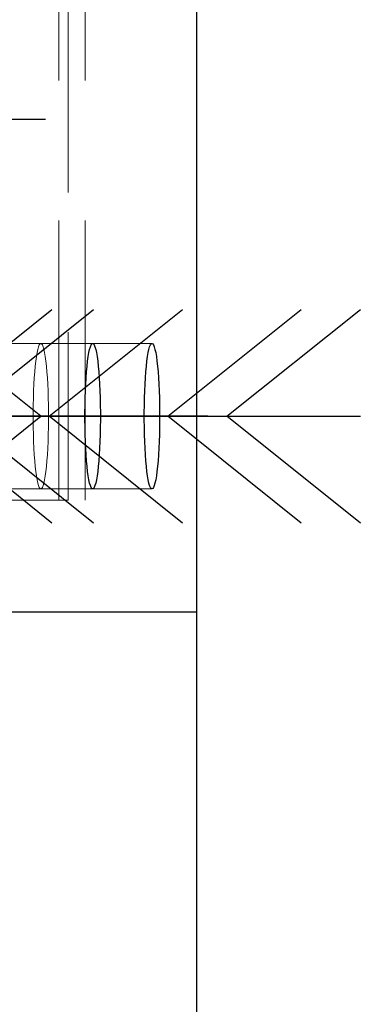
# Model space of a CAD drawing. Header units: millimetres. Extents: x 3526 to 4380, y 11541 to 12002.
# Tile 119 of 127: x 4224.3 to 4227.35, y 11851.88 to 11860.68. Entities that reach past the tile are written whole.
import ezdxf

# ---------------------------------------------------------------- set-up
doc = ezdxf.new("R2010")
doc.units = ezdxf.units.MM
doc.header["$LTSCALE"] = 10
doc.linetypes.add('HIDDEN', pattern=[0.375, 0.25, -0.125])
doc.linetypes.add('MITTE', pattern=[2, 1.25, -0.25, 0.25, -0.25])
doc.layers.get('Defpoints').update_dxf_attribs({"color": 1})
for name, color, linetype in [('PS_BOLT', 4, 'Continuous'), ('PS_MID', 5, 'MITTE'), ('PS_SHAPE', 3, 'Continuous')]:
    doc.layers.add(name, color=color, linetype=linetype)
for name, color, linetype, lineweight in [('PS_DIM', 4, 'Continuous', 13), ('PS_Hidden', 2, 'HIDDEN', 9), ('PS_SOLID', 7, 'Continuous', 30)]:
    doc.layers.add(name, color=color, linetype=linetype, lineweight=lineweight)
doc.styles.add('simplex', font='simplex.shx', dxfattribs={"width": 0.75})
doc.dimstyles.new('1_20_GŁ_DS1-LS20', dxfattribs={"dimtxt": 2, "dimasz": 2, "dimexe": 2, "dimexo": 5, "dimgap": 1, "dimtad": 1, "dimjust": 4, "dimdec": 0, "dimlfac": 20, "dimtxsty": 'simplex', "dimblk1": 'NONE', "dimsah": 1, "dimcen": 2, "dimclrd": 256, "dimclre": 256, "dimclrt": 4, "dimadec": 1, "dimazin": 0, "dimtfac": 1, "dimtdec": 0, "dimtmove": 2, "dimatfit": 3, "dimfxl": 1, "dimarcsym": 0})

# ---------------------------------------------------------------- blocks, each defined once
blk = doc.blocks.new('*D148')
at = {"layer": 'Defpoints', "color": 0, "transparency": 16777216}
for p in [(4225.8798, 11866.3882), (3923.2902, 11856.3882), (4225.8798, 11843.1215)]:
    blk.add_point(p, dxfattribs=at)
at = {"layer": 'PS_DIM', "lineweight": -2, "transparency": 16777216}
for p, q in [((4225.8798, 11861.3882), (4225.8798, 11841.1215)), ((3923.2902, 11851.3882), (3923.2902, 11841.1215)), ((3923.2902, 11843.1215), (4223.8798, 11843.1215))]:
    blk.add_line(p, q, dxfattribs=at)
at = {"layer": 'PS_DIM', "transparency": 16777216}
blk.add_solid([(4223.8798, 11843.4549), (4223.8798, 11842.7882), (4225.8798, 11843.1215)], dxfattribs=at)
at = {"layer": 'PS_DIM', "color": 4, "transparency": 16777216, "insert": (4223.8598, 11846.7487), "char_height": 2, "attachment_point": 5, "rotation": 90, "style": 'simplex'}
blk.add_mtext('9986', dxfattribs=at)
blk = doc.blocks.new('_None')
blk = doc.blocks.new('*X491')
at = {"layer": 'PS_Hidden', "color": 2, "linetype": 'HIDDEN'}
for p, q in [((4224.8854, 11866.3882), (4224.8854, 11855.3882)), ((4224.6498, 11856.3882), (4224.6498, 11865.3882)), ((4224.7322, 11865.3882), (4224.7322, 11856.3882)), ((4223.9568, 11857.7882), (4224.9512, 11857.7882)), ((4224.4603, 11857.7356), (4224.454, 11857.7066)), ((4224.4668, 11857.7584), (4224.4603, 11857.7356)), ((4224.4736, 11857.7749), (4224.4668, 11857.7584)), ((4224.4805, 11857.7849), (4224.4736, 11857.7749)), ((4224.4875, 11857.7882), (4224.4805, 11857.7849)), ((4224.4944, 11857.7849), (4224.4875, 11857.7882)), ((4224.5013, 11857.7749), (4224.4944, 11857.7849)), ((4224.5081, 11857.7584), (4224.5013, 11857.7749)), ((4224.5147, 11857.7356), (4224.5081, 11857.7584)), ((4224.5209, 11857.7066), (4224.5147, 11857.7356)), ((4224.9512, 11857.7882), (4225.4818, 11857.7882)), ((4224.4425, 11857.6314), (4224.4375, 11857.5861)), ((4224.448, 11857.6717), (4224.4425, 11857.6314)), ((4224.454, 11857.7066), (4224.448, 11857.6717)), ((4224.5269, 11857.6717), (4224.5209, 11857.7066)), ((4224.5324, 11857.6314), (4224.5269, 11857.6717)), ((4224.5375, 11857.5861), (4224.5324, 11857.6314)), ((4224.4375, 11857.5861), (4224.4329, 11857.5361)), ((4224.542, 11857.5361), (4224.5375, 11857.5861)), ((4224.4289, 11857.4821), (4224.4255, 11857.4245)), ((4224.4329, 11857.5361), (4224.4289, 11857.4821)), ((4224.546, 11857.4821), (4224.542, 11857.5361)), ((4224.5494, 11857.4245), (4224.546, 11857.4821)), ((4224.4228, 11857.364), (4224.4207, 11857.3012)), ((4224.4255, 11857.4245), (4224.4228, 11857.364)), ((4224.5521, 11857.364), (4224.5494, 11857.4245)), ((4224.5542, 11857.3012), (4224.5521, 11857.364)), ((4224.4207, 11857.3012), (4224.4193, 11857.2367)), ((4224.5556, 11857.2367), (4224.5542, 11857.3012)), ((4224.4193, 11857.2367), (4224.4186, 11857.1712)), ((4224.5563, 11857.1712), (4224.5556, 11857.2367)), ((4224.4186, 11857.1712), (4224.4186, 11857.1053)), ((4224.4186, 11857.1053), (4224.4193, 11857.0398)), ((4224.5556, 11857.0398), (4224.5563, 11857.1053)), ((4224.5563, 11857.1053), (4224.5563, 11857.1712)), ((4224.4193, 11857.0398), (4224.4207, 11856.9753)), ((4224.5542, 11856.9753), (4224.5556, 11857.0398)), ((4224.4207, 11856.9753), (4224.4228, 11856.9125)), ((4224.5521, 11856.9125), (4224.5542, 11856.9753)), ((4224.4228, 11856.9125), (4224.4255, 11856.852)), ((4224.4255, 11856.852), (4224.4289, 11856.7944)), ((4224.546, 11856.7944), (4224.5494, 11856.852)), ((4224.5494, 11856.852), (4224.5521, 11856.9125)), ((4224.4289, 11856.7944), (4224.4329, 11856.7404)), ((4224.542, 11856.7404), (4224.546, 11856.7944)), ((4224.4329, 11856.7404), (4224.4375, 11856.6904)), ((4224.4375, 11856.6904), (4224.4425, 11856.645)), ((4224.5324, 11856.645), (4224.5375, 11856.6904)), ((4224.5375, 11856.6904), (4224.542, 11856.7404)), ((4224.4425, 11856.645), (4224.448, 11856.6047)), ((4224.448, 11856.6047), (4224.454, 11856.5699)), ((4224.454, 11856.5699), (4224.4603, 11856.5409)), ((4224.5147, 11856.5409), (4224.5209, 11856.5699)), ((4224.5209, 11856.5699), (4224.5269, 11856.6047)), ((4224.5269, 11856.6047), (4224.5324, 11856.645)), ((4223.9568, 11856.4882), (4224.9512, 11856.4882)), ((4224.4603, 11856.5409), (4224.4668, 11856.518)), ((4224.4668, 11856.518), (4224.4736, 11856.5015)), ((4224.4736, 11856.5015), (4224.4805, 11856.4916)), ((4224.4805, 11856.4916), (4224.4875, 11856.4882)), ((4224.4875, 11856.4882), (4224.4944, 11856.4916)), ((4224.4944, 11856.4916), (4224.5013, 11856.5015)), ((4224.5013, 11856.5015), (4224.5081, 11856.518)), ((4224.5081, 11856.518), (4224.5147, 11856.5409)), ((4224.9512, 11856.4882), (4225.4818, 11856.4882)), ((4224.7322, 11856.3882), (4223.1995, 11856.3882))]:
    blk.add_line(p, q, dxfattribs=at)
at = {"layer": 'PS_MID', "color": 5, "linetype": 'MITTE'}
for p, q in [((4224.5279, 11859.7882), (4222.5335, 11859.7882)), ((4224.3899, 11857.1382), (4222.3956, 11857.1382)), ((4225.4512, 11857.1382), (4223.4568, 11857.1382)), ((4225.9818, 11857.1382), (4223.9875, 11857.1382))]:
    blk.add_line(p, q, dxfattribs=at)
at = {"layer": 'PS_SOLID', "color": 7, "linetype": 'Continuous'}
for p, q in [((4225.8798, 11866.3882), (4225.8798, 11855.3882)), ((4224.9177, 11857.7066), (4224.924, 11857.7356)), ((4224.924, 11857.7356), (4224.9305, 11857.7584)), ((4224.9305, 11857.7584), (4224.9373, 11857.7749)), ((4224.9373, 11857.7749), (4224.9442, 11857.7849)), ((4224.9442, 11857.7849), (4224.9512, 11857.7882)), ((4224.9512, 11857.7882), (4224.9582, 11857.7849)), ((4224.9582, 11857.7849), (4224.9651, 11857.7749)), ((4224.9651, 11857.7749), (4224.9718, 11857.7584)), ((4224.9718, 11857.7584), (4224.9784, 11857.7356)), ((4224.9784, 11857.7356), (4224.9847, 11857.7066)), ((4225.4483, 11857.7066), (4225.4546, 11857.7356)), ((4225.4546, 11857.7356), (4225.4612, 11857.7584)), ((4225.4612, 11857.7584), (4225.4679, 11857.7749)), ((4225.4679, 11857.7749), (4225.4748, 11857.7849)), ((4225.4748, 11857.7849), (4225.4818, 11857.7882)), ((4225.4818, 11857.7882), (4225.4888, 11857.7849)), ((4225.4888, 11857.7849), (4225.4957, 11857.7749)), ((4225.4957, 11857.7749), (4225.5025, 11857.7584)), ((4225.5025, 11857.7584), (4225.509, 11857.7356)), ((4225.509, 11857.7356), (4225.5153, 11857.7066)), ((4224.9012, 11857.5861), (4224.9062, 11857.6314)), ((4224.9062, 11857.6314), (4224.9118, 11857.6717)), ((4224.9118, 11857.6717), (4224.9177, 11857.7066)), ((4224.9847, 11857.7066), (4224.9906, 11857.6717)), ((4224.9906, 11857.6717), (4224.9961, 11857.6314)), ((4224.9961, 11857.6314), (4225.0012, 11857.5861)), ((4225.4318, 11857.5861), (4225.4369, 11857.6314)), ((4225.4369, 11857.6314), (4225.4424, 11857.6717)), ((4225.4424, 11857.6717), (4225.4483, 11857.7066)), ((4225.5153, 11857.7066), (4225.5212, 11857.6717)), ((4225.5212, 11857.6717), (4225.5267, 11857.6314)), ((4225.5267, 11857.6314), (4225.5318, 11857.5861)), ((4224.8966, 11857.5361), (4224.9012, 11857.5861)), ((4225.0012, 11857.5861), (4225.0057, 11857.5361)), ((4225.4273, 11857.5361), (4225.4318, 11857.5861)), ((4225.5318, 11857.5861), (4225.5364, 11857.5361)), ((4224.8892, 11857.4245), (4224.8926, 11857.4821)), ((4224.8926, 11857.4821), (4224.8966, 11857.5361)), ((4225.0057, 11857.5361), (4225.0097, 11857.4821)), ((4225.0097, 11857.4821), (4225.0131, 11857.4245)), ((4225.4199, 11857.4245), (4225.4233, 11857.4821)), ((4225.4233, 11857.4821), (4225.4273, 11857.5361)), ((4225.5364, 11857.5361), (4225.5403, 11857.4821)), ((4225.5403, 11857.4821), (4225.5437, 11857.4245)), ((4224.8844, 11857.3012), (4224.8865, 11857.364)), ((4224.8865, 11857.364), (4224.8892, 11857.4245)), ((4225.0131, 11857.4245), (4225.0159, 11857.364)), ((4225.0159, 11857.364), (4225.018, 11857.3012)), ((4225.415, 11857.3012), (4225.4171, 11857.364)), ((4225.4171, 11857.364), (4225.4199, 11857.4245)), ((4225.5437, 11857.4245), (4225.5465, 11857.364)), ((4225.5465, 11857.364), (4225.5486, 11857.3012)), ((4224.883, 11857.2367), (4224.8844, 11857.3012)), ((4225.018, 11857.3012), (4225.0194, 11857.2367)), ((4225.4136, 11857.2367), (4225.415, 11857.3012)), ((4225.5486, 11857.3012), (4225.55, 11857.2367)), ((4224.8823, 11857.1712), (4224.883, 11857.2367)), ((4225.0194, 11857.2367), (4225.0201, 11857.1712)), ((4225.4129, 11857.1712), (4225.4136, 11857.2367)), ((4225.55, 11857.2367), (4225.5507, 11857.1712)), ((4224.8823, 11857.1053), (4224.8823, 11857.1712)), ((4224.883, 11857.0398), (4224.8823, 11857.1053)), ((4225.0201, 11857.1053), (4225.0194, 11857.0398)), ((4225.0201, 11857.1712), (4225.0201, 11857.1053)), ((4225.4129, 11857.1053), (4225.4129, 11857.1712)), ((4225.4136, 11857.0398), (4225.4129, 11857.1053)), ((4225.5507, 11857.1053), (4225.55, 11857.0398)), ((4225.5507, 11857.1712), (4225.5507, 11857.1053)), ((4224.8844, 11856.9753), (4224.883, 11857.0398)), ((4225.0194, 11857.0398), (4225.018, 11856.9753)), ((4225.415, 11856.9753), (4225.4136, 11857.0398)), ((4225.55, 11857.0398), (4225.5486, 11856.9753)), ((4224.8865, 11856.9125), (4224.8844, 11856.9753)), ((4225.018, 11856.9753), (4225.0159, 11856.9125)), ((4225.4171, 11856.9125), (4225.415, 11856.9753)), ((4225.5486, 11856.9753), (4225.5465, 11856.9125)), ((4224.8892, 11856.852), (4224.8865, 11856.9125)), ((4224.8926, 11856.7944), (4224.8892, 11856.852)), ((4225.0131, 11856.852), (4225.0097, 11856.7944)), ((4225.0159, 11856.9125), (4225.0131, 11856.852)), ((4225.4199, 11856.852), (4225.4171, 11856.9125)), ((4225.4233, 11856.7944), (4225.4199, 11856.852)), ((4225.5437, 11856.852), (4225.5403, 11856.7944)), ((4225.5465, 11856.9125), (4225.5437, 11856.852)), ((4224.8966, 11856.7404), (4224.8926, 11856.7944)), ((4225.0097, 11856.7944), (4225.0057, 11856.7404)), ((4225.4273, 11856.7404), (4225.4233, 11856.7944)), ((4225.5403, 11856.7944), (4225.5364, 11856.7404)), ((4224.9012, 11856.6904), (4224.8966, 11856.7404)), ((4224.9062, 11856.645), (4224.9012, 11856.6904)), ((4225.0012, 11856.6904), (4224.9961, 11856.645)), ((4225.0057, 11856.7404), (4225.0012, 11856.6904)), ((4225.4318, 11856.6904), (4225.4273, 11856.7404)), ((4225.4369, 11856.645), (4225.4318, 11856.6904)), ((4225.5318, 11856.6904), (4225.5267, 11856.645)), ((4225.5364, 11856.7404), (4225.5318, 11856.6904)), ((4224.9118, 11856.6047), (4224.9062, 11856.645)), ((4224.9177, 11856.5699), (4224.9118, 11856.6047)), ((4224.924, 11856.5409), (4224.9177, 11856.5699)), ((4224.9847, 11856.5699), (4224.9784, 11856.5409)), ((4224.9906, 11856.6047), (4224.9847, 11856.5699)), ((4224.9961, 11856.645), (4224.9906, 11856.6047)), ((4225.4424, 11856.6047), (4225.4369, 11856.645)), ((4225.4483, 11856.5699), (4225.4424, 11856.6047)), ((4225.4546, 11856.5409), (4225.4483, 11856.5699)), ((4225.5153, 11856.5699), (4225.509, 11856.5409)), ((4225.5212, 11856.6047), (4225.5153, 11856.5699)), ((4225.5267, 11856.645), (4225.5212, 11856.6047)), ((4224.9305, 11856.518), (4224.924, 11856.5409)), ((4224.9373, 11856.5015), (4224.9305, 11856.518)), ((4224.9442, 11856.4916), (4224.9373, 11856.5015)), ((4224.9512, 11856.4882), (4224.9442, 11856.4916)), ((4224.9582, 11856.4916), (4224.9512, 11856.4882)), ((4224.9651, 11856.5015), (4224.9582, 11856.4916)), ((4224.9718, 11856.518), (4224.9651, 11856.5015)), ((4224.9784, 11856.5409), (4224.9718, 11856.518)), ((4225.4612, 11856.518), (4225.4546, 11856.5409)), ((4225.4679, 11856.5015), (4225.4612, 11856.518)), ((4225.4748, 11856.4916), (4225.4679, 11856.5015)), ((4225.4818, 11856.4882), (4225.4748, 11856.4916)), ((4225.4888, 11856.4916), (4225.4818, 11856.4882)), ((4225.4957, 11856.5015), (4225.4888, 11856.4916)), ((4225.5025, 11856.518), (4225.4957, 11856.5015)), ((4225.509, 11856.5409), (4225.5025, 11856.518)), ((4225.8798, 11855.3882), (4221.6878, 11855.3882))]:
    blk.add_line(p, q, dxfattribs=at)
blk = doc.blocks.new('*X494')
at = {"color": 30, "linetype": 'Continuous'}
for p, q in [((4221.7282, 11857.1382), (4220.535, 11858.0928)), ((4223.3937, 11857.1382), (4224.587, 11858.0928)), ((4220.535, 11856.1837), (4221.7282, 11857.1382)), ((4220.535, 11857.1382), (4224.587, 11857.1382)), ((4224.587, 11856.1837), (4223.3937, 11857.1382))]:
    blk.add_line(p, q, dxfattribs=at)
blk = doc.blocks.new('*X503')
at = {"color": 30, "linetype": 'Continuous'}
for p, q in [((4224.4875, 11857.1382), (4223.2942, 11858.0928)), ((4226.153, 11857.1382), (4227.3462, 11858.0928)), ((4223.2942, 11856.1837), (4224.4875, 11857.1382)), ((4223.2942, 11857.1382), (4227.3462, 11857.1382)), ((4227.3462, 11856.1837), (4226.153, 11857.1382))]:
    blk.add_line(p, q, dxfattribs=at)
blk = doc.blocks.new('*X504')
at = {"color": 30, "linetype": 'Continuous'}
for p, q in [((4222.0996, 11857.1382), (4220.9064, 11858.0928)), ((4223.7652, 11857.1382), (4224.9584, 11858.0928)), ((4220.9064, 11856.1837), (4222.0996, 11857.1382)), ((4220.9064, 11857.1382), (4224.9584, 11857.1382)), ((4224.9584, 11856.1837), (4223.7652, 11857.1382))]:
    blk.add_line(p, q, dxfattribs=at)
blk = doc.blocks.new('*X506')
at = {"color": 30, "linetype": 'Continuous'}
for p, q in [((4222.8956, 11857.1382), (4221.7024, 11858.0928)), ((4224.5611, 11857.1382), (4225.7543, 11858.0928)), ((4221.7024, 11856.1837), (4222.8956, 11857.1382)), ((4221.7024, 11857.1382), (4225.7543, 11857.1382)), ((4225.7543, 11856.1837), (4224.5611, 11857.1382))]:
    blk.add_line(p, q, dxfattribs=at)
blk = doc.blocks.new('*X509')
at = {"color": 30, "linetype": 'Continuous'}
for p, q in [((4223.9568, 11857.1382), (4222.7636, 11858.0928)), ((4225.6224, 11857.1382), (4226.8156, 11858.0928)), ((4222.7636, 11856.1837), (4223.9568, 11857.1382)), ((4222.7636, 11857.1382), (4226.8156, 11857.1382)), ((4226.8156, 11856.1837), (4225.6224, 11857.1382))]:
    blk.add_line(p, q, dxfattribs=at)

msp = doc.modelspace()

# ---------------------------------------------------------------- block references
at = {"layer": 'PS_BOLT', "color": 30}
for name in ['*X494', '*X504', '*X506', '*X509', '*X503']:
    msp.add_blockref(name, (0, 0), dxfattribs=at)
at = {"layer": 'PS_SHAPE'}
msp.add_blockref('*X491', (0, 0), dxfattribs=at)

# ---------------------------------------------------------------- dimensions: what is measured, and where the dimension line sits
at = {"layer": 'PS_DIM'}
dim = msp.add_linear_dim(base=(4225.8798, 11843.1215), p1=(3923.2902, 11856.3882), p2=(4225.8798, 11866.3882), text='9986', dimstyle='1_20_GŁ_DS1-LS20', dxfattribs=at)
dim.commit()
dim.dimension.update_dxf_attribs({"geometry": '*D148', "text_midpoint": (4223.8598, 11846.7487), "dimtype": 128, "text_rotation": 90})

doc.saveas('drawing.dxf')
